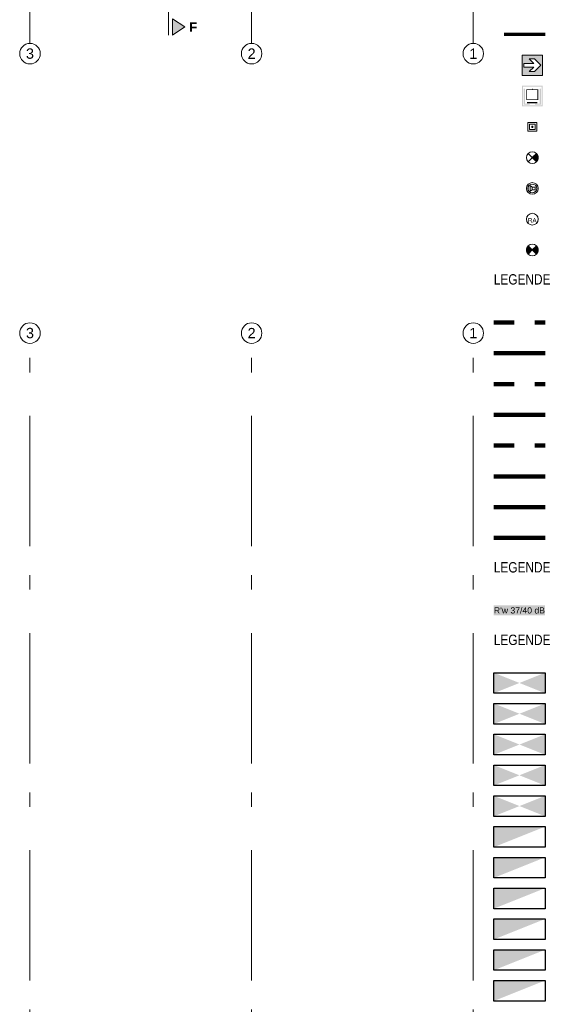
# Model space of a CAD drawing. Header units: metres. Extents: x -45 to 152, y -127 to 99.
# Tile 4 of 256: x -11 to 2, y -50 to -26. Entities that reach past the tile are written whole.
import ezdxf

# ---------------------------------------------------------------- set-up
doc = ezdxf.new("R2010")
doc.units = ezdxf.units.M
for name, pattern in [('Achsen 01', [5.2915312, 3.175, -1.0580624, 0.3527044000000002, -0.7057644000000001]), ('gestrichelt - 01', [1.9999999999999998, 0.9999999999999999, -0.9999999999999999]), ('gestrichelt - 05', [0.9999999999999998, 0.4999999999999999, -0.4999999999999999])]:
    doc.linetypes.add(name, pattern=pattern)
for name, color, linetype, lineweight in [('_GRU (2D)', 7, 'Continuous', 9), ('_Legende (2D)', 7, 'Continuous', 9), ('AV1-Akustikvorgaben-Trennwände', 7, 'Continuous', 5), ('AV1-Brandschutzkonzept-Brandschutzkonzept', 7, 'Continuous', 5), ('AV1-Schnitt Achsen', 7, 'Achsen 01', 18), ('Keine', 7, 'Continuous', 9)]:
    doc.layers.add(name, color=color, linetype=linetype, lineweight=lineweight)
for name, color, linetype, lineweight, true_color in [('AV1-Achsen', 1, 'Achsen 01', 18, 0xff0000), ('AV1-Innenwandoberflächen-Akustikabsorber', 7, 'Continuous', 100, 0xc500dd), ('AV1-Innenwandoberflächen-Anstrich auf GK', 3, 'Continuous', 100, 0x00ff00), ('AV1-Innenwandoberflächen-Anstrich auf GK UZ', 3, 'gestrichelt - 05', 100, 0x00ff00), ('AV1-Innenwandoberflächen-Anstrich auf Putz', 7, 'Continuous', 100, 0x008011), ('AV1-Innenwandoberflächen-Anstrich auf Putz UZ', 7, 'gestrichelt - 05', 100, 0x008011), ('AV1-Innenwandoberflächen-Fliesen', 7, 'Continuous', 100, 0x02abea), ('AV1-Innenwandoberflächen-Sichtbeton', 1, 'Continuous', 100, 0xff0000), ('AV1-Innenwandoberflächen-Sichtbeton UZ', 1, 'gestrichelt - 05', 100, 0xff0000)]:
    doc.layers.add(name, color=color, linetype=linetype, lineweight=lineweight, true_color=true_color)
doc.styles.add('Arial', font='arial.ttf')
doc.styles.add('Arial (bold)', font='arialbd.ttf')
doc.styles.add('Arial Narrow', font='ARIALN.TTF')

# ---------------------------------------------------------------- blocks, each defined once
blk = doc.blocks.new('Group-795')
at = {"color": 255, "linetype": 'Continuous', "transparency": 33554687}
blk.add_wipeout([(1.1877588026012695, -26.783193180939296), (1.687971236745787, -26.783193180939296), (1.687971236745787, -27.28340561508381), (1.1877588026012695, -27.28340561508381)], dxfattribs=at).dxf.layer = 'Keine'
at = {"layer": 'Keine', "color": 7, "linetype": 'Continuous', "transparency": 33554687, "flags": 128}
blk.add_lwpolyline([(1.18775880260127, -26.78319318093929), (1.687971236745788, -26.78319318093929), (1.687971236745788, -27.28340561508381), (1.18775880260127, -27.28340561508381)], close=True, dxfattribs=at)
at = {"layer": 'Keine', "color": 106, "linetype": 'Continuous', "true_color": 0x008011, "transparency": 33554687}
blk.add_solid([(1.200264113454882, -27.27090030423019), (1.675465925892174, -27.27090030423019), (1.200264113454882, -26.79569849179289), (1.675465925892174, -26.79569849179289)], dxfattribs=at)
at = {"color": 255, "linetype": 'Continuous', "transparency": 33554687}
blk.add_wipeout([(1.4723796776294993, -27.077318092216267), (1.3618327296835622, -27.187865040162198), (1.488886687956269, -27.187865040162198), (1.6434523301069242, -27.033299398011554), (1.488886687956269, -26.878733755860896), (1.3618327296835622, -26.878733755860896), (1.4723796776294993, -26.989280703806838), (1.232277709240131, -26.989280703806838), (1.232277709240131, -27.077318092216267)], dxfattribs=at).dxf.layer = 'Keine'
at = {"layer": 'Keine', "color": 255, "linetype": 'Continuous', "transparency": 33554687, "flags": 128}
blk.add_lwpolyline([(1.4723796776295, -27.07731809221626), (1.361832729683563, -27.18786504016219), (1.488886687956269, -27.18786504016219), (1.643452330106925, -27.03329939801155), (1.488886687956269, -26.87873375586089), (1.361832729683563, -26.87873375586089), (1.4723796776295, -26.98928070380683), (1.232277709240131, -26.98928070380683), (1.232277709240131, -27.07731809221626)], close=True, dxfattribs=at)
blk = doc.blocks.new('Group-796')
at = {"color": 255, "linetype": 'Continuous', "lineweight": 5, "transparency": 33554687}
blk.add_wipeout([(1.1877588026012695, -27.533193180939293), (1.687971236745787, -27.533193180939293), (1.687971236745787, -28.033405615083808), (1.1877588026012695, -28.033405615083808)], dxfattribs=at).dxf.layer = 'AV1-Brandschutzkonzept-Brandschutzkonzept'
at = {"layer": 'AV1-Brandschutzkonzept-Brandschutzkonzept', "linetype": 'Continuous', "lineweight": 0, "transparency": 33554687}
h = blk.add_hatch(color=25, dxfattribs=at)
h.paths.add_polyline_path([(1.18775880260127, -27.53319318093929), (1.687971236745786, -27.53319318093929), (1.687971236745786, -28.03340561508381), (1.18775880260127, -28.03340561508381)])
h.paths.add_polyline_path([(1.208759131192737, -27.55419350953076), (1.208759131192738, -28.01240528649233), (1.666970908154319, -28.01240528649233), (1.666970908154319, -27.55419350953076)])
for points in [[(1.258535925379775, -27.96886626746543), (1.374943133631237, -27.96886626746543), (1.374943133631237, -27.99038036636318), (1.229257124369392, -27.99038036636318), (1.229257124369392, -27.59953296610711), (1.258535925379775, -27.59953296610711)], [(1.617194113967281, -27.96886626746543), (1.500786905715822, -27.96886626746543), (1.500786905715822, -27.99038036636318), (1.646472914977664, -27.99038036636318), (1.646472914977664, -27.59953296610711), (1.617194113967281, -27.59953296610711)]]:
    blk.add_hatch(color=250, dxfattribs=at).paths.add_polyline_path(points)
h = blk.add_hatch(color=250, dxfattribs=at)
h.paths.add_polyline_path([(1.429861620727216, -27.59953296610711), (1.44586841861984, -27.59953296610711), (1.44586841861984, -27.61588176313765), (1.584669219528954, -27.61588176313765), (1.584669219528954, -27.88227860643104), (1.291060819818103, -27.88227860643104), (1.291060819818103, -27.61588176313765), (1.429861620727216, -27.61588176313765)])
h.paths.add_polyline_path([(1.563708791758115, -27.8659298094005), (1.563708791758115, -27.63223056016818), (1.312021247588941, -27.63223056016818), (1.312021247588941, -27.8659298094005)])
at = {"layer": 'AV1-Brandschutzkonzept-Brandschutzkonzept', "color": 250, "linetype": 'Continuous', "transparency": 33554687}
blk.add_solid([(1.312021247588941, -27.95746300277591), (1.563708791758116, -27.95746300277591), (1.312021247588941, -27.92734010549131), (1.563708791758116, -27.92734010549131)], dxfattribs=at)
blk = doc.blocks.new('Group-797')
at = {"color": 255}
blk.add_wipeout([(1.330676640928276, -28.640487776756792), (1.5450533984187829, -28.640487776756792), (1.5450533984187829, -28.426111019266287), (1.330676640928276, -28.426111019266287)], dxfattribs=at).dxf.layer = 'AV1-Brandschutzkonzept-Brandschutzkonzept'
at = {"layer": 'AV1-Brandschutzkonzept-Brandschutzkonzept', "color": 1, "true_color": 0xff0000, "flags": 128}
blk.add_lwpolyline([(1.330676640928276, -28.6404877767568), (1.545053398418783, -28.6404877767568), (1.545053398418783, -28.4261110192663), (1.330676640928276, -28.4261110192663)], close=True, dxfattribs=at)
at = {"color": 255}
blk.add_wipeout([(1.370872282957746, -28.600292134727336), (1.5048577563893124, -28.600292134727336), (1.5048577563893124, -28.46630666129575), (1.370872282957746, -28.46630666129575)], dxfattribs=at).dxf.layer = 'AV1-Brandschutzkonzept-Brandschutzkonzept'
at = {"layer": 'AV1-Brandschutzkonzept-Brandschutzkonzept', "color": 1, "true_color": 0xff0000, "flags": 128}
blk.add_lwpolyline([(1.370872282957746, -28.60029213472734), (1.504857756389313, -28.60029213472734), (1.504857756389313, -28.46630666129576), (1.370872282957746, -28.46630666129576)], close=True, dxfattribs=at)
at = {"color": 255, "lineweight": 5}
blk.add_wipeout([(1.4228586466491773, -28.533299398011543), (1.4231469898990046, -28.53622699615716), (1.4240009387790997, -28.539042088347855), (1.4253876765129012, -28.54163649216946), (1.4272539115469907, -28.543910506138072), (1.4295279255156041, -28.545776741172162), (1.4321223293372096, -28.547163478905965), (1.4349374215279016, -28.54801742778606), (1.4378650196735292, -28.548305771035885), (1.440792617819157, -28.54801742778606), (1.4436077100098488, -28.547163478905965), (1.4462021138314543, -28.545776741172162), (1.4484761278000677, -28.543910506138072), (1.4503423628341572, -28.54163649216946), (1.4517291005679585, -28.539042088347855), (1.4525830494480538, -28.53622699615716), (1.452871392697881, -28.533299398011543), (1.4525830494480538, -28.53037179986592), (1.4517291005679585, -28.527556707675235), (1.4503423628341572, -28.524962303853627), (1.4484761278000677, -28.522688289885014), (1.4462021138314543, -28.520822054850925), (1.4436077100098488, -28.51943531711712), (1.440792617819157, -28.518581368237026), (1.4378650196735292, -28.5182930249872), (1.4349374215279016, -28.518581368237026), (1.4321223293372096, -28.51943531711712), (1.4295279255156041, -28.520822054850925), (1.4272539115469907, -28.522688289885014), (1.4253876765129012, -28.524962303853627), (1.4240009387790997, -28.527556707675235), (1.4231469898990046, -28.53037179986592)], dxfattribs=at).dxf.layer = 'AV1-Brandschutzkonzept-Brandschutzkonzept'
at = {"layer": 'AV1-Brandschutzkonzept-Brandschutzkonzept', "color": 1, "lineweight": 5, "true_color": 0xff0000, "flags": 128}
blk.add_lwpolyline([(1.422858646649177, -28.53329939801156, 0.4142135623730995), (1.437865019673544, -28.54830577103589, 0.414213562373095), (1.45287139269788, -28.53329939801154, 0.4142135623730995), (1.437865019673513, -28.51829302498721, 0.414213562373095)], format="xyb", close=True, dxfattribs=at)
blk = doc.blocks.new('Group-798')
at = {"color": 255, "linetype": 'Continuous', "lineweight": 9, "transparency": 33554687}
blk.add_wipeout([(1.5807221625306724, -29.283299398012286), (1.5388802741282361, -29.384314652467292), (1.4378650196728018, -29.426156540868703), (1.3368497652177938, -29.384314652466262), (1.2950078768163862, -29.283299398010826), (1.3368497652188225, -29.182284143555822), (1.4378650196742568, -29.14044225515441), (1.5388802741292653, -29.182284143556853)], dxfattribs=at).dxf.layer = 'AV1-Brandschutzkonzept-Brandschutzkonzept'
at = {"layer": 'AV1-Brandschutzkonzept-Brandschutzkonzept', "linetype": 'Continuous', "lineweight": 0, "transparency": 33554687}
h = blk.add_hatch(color=92, dxfattribs=at)
edge = h.paths.add_edge_path()
edge.add_line((1.43786501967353, -29.28329939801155), (1.538880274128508, -29.38431465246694))
edge.add_arc((1.437865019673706, -29.28329939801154), 0.1428571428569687, 314.9999999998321, 405.0000000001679)
edge.add_line((1.538880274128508, -29.18228414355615), (1.43786501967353, -29.28329939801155))
at = {"layer": 'AV1-Brandschutzkonzept-Brandschutzkonzept', "color": 92, "linetype": 'Continuous', "lineweight": 9, "transparency": 33554687}
for p, q in [((1.336849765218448, -29.38431465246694), (1.538880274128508, -29.18228414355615)), ((1.538880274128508, -29.38431465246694), (1.336849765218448, -29.18228414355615))]:
    blk.add_line(p, q, dxfattribs=at)
at = {"layer": 'AV1-Brandschutzkonzept-Brandschutzkonzept', "color": 92, "linetype": 'Continuous', "lineweight": 9, "transparency": 33554687, "flags": 128}
blk.add_lwpolyline([(1.43786501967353, -29.28329939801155), (1.538880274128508, -29.38431465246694, 0.4142135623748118), (1.538880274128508, -29.18228414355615)], format="xyb", close=True, dxfattribs=at)
at = {"layer": 'AV1-Brandschutzkonzept-Brandschutzkonzept', "color": 92, "linetype": 'Continuous', "lineweight": 9, "transparency": 33554687}
blk.add_circle((1.43786501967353, -29.28329939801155), 0.1428571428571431, dxfattribs=at)
blk = doc.blocks.new('Group-799')
at = {"color": 255, "linetype": 'Continuous', "lineweight": 9, "transparency": 33554687}
blk.add_wipeout([(1.5807221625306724, -30.03329939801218), (1.5388802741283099, -30.134314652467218), (1.437865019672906, -30.176156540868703), (1.336849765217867, -30.13431465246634), (1.2950078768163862, -30.033299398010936), (1.3368497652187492, -29.93228414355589), (1.4378650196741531, -29.89044225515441), (1.5388802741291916, -29.93228414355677)], dxfattribs=at).dxf.layer = 'AV1-Brandschutzkonzept-Brandschutzkonzept'
at = {"layer": 'AV1-Brandschutzkonzept-Brandschutzkonzept', "color": 1, "linetype": 'Continuous', "lineweight": 9, "true_color": 0xff0000, "transparency": 33554687}
blk.add_circle((1.43786501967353, -30.03329939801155), 0.1428571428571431, dxfattribs=at)
at = {"color": 255, "linetype": 'Continuous', "lineweight": 9, "transparency": 33554687}
blk.add_wipeout([(1.5410583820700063, -30.004477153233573), (1.5312141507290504, -30.085887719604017), (1.4666872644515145, -30.136492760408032), (1.3852766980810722, -30.12664852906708), (1.3346716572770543, -30.062121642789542), (1.34451588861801, -29.980711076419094), (1.409042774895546, -29.93010603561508), (1.490453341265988, -29.93995026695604)], dxfattribs=at).dxf.layer = 'AV1-Brandschutzkonzept-Brandschutzkonzept'
at = {"layer": 'AV1-Brandschutzkonzept-Brandschutzkonzept', "color": 1, "linetype": 'Continuous', "lineweight": 9, "true_color": 0xff0000, "transparency": 33554687}
blk.add_circle((1.43786501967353, -30.03329939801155), 0.1071428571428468, dxfattribs=at)
at = {"color": 255, "linetype": 'Continuous', "lineweight": 9, "transparency": 33554687}
blk.add_wipeout([(1.437865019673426, -29.999215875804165), (1.5060320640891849, -29.999215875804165), (1.5060320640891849, -30.06738292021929), (1.437865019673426, -30.06738292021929)], dxfattribs=at).dxf.layer = 'AV1-Brandschutzkonzept-Brandschutzkonzept'
at = {"layer": 'AV1-Brandschutzkonzept-Brandschutzkonzept', "color": 1, "linetype": 'Continuous', "lineweight": 9, "true_color": 0xff0000, "transparency": 33554687, "flags": 128}
blk.add_lwpolyline([(1.437865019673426, -29.99921587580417), (1.506032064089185, -29.99921587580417), (1.506032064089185, -30.06738292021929), (1.437865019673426, -30.06738292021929)], close=True, dxfattribs=at)
at = {"color": 255, "linetype": 'Continuous', "lineweight": 9, "transparency": 33554687}
blk.add_wipeout([(1.437865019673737, -29.999215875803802), (1.3867397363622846, -29.965132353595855), (1.386739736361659, -30.101466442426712), (1.437865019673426, -30.06738292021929)], dxfattribs=at).dxf.layer = 'AV1-Brandschutzkonzept-Brandschutzkonzept'
at = {"layer": 'AV1-Brandschutzkonzept-Brandschutzkonzept', "color": 1, "linetype": 'Continuous', "lineweight": 9, "true_color": 0xff0000, "transparency": 33554687, "flags": 128}
blk.add_lwpolyline([(1.437865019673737, -29.99921587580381), (1.386739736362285, -29.96513235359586), (1.386739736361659, -30.10146644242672), (1.437865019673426, -30.06738292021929)], close=True, dxfattribs=at)
blk = doc.blocks.new('Group-800')
at = {"layer": 'AV1-Brandschutzkonzept-Brandschutzkonzept', "color": 7}
blk.add_blockref('Group-799', (0, 0), dxfattribs=at)
blk = doc.blocks.new('Group-801')
at = {"color": 255, "linetype": 'Continuous', "lineweight": 9, "transparency": 33554687}
blk.add_wipeout([(1.5807221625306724, -30.78329939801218), (1.5388802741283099, -30.884314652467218), (1.437865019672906, -30.926156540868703), (1.336849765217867, -30.88431465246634), (1.2950078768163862, -30.783299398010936), (1.3368497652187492, -30.682284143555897), (1.4378650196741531, -30.64044225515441), (1.5388802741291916, -30.682284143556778)], dxfattribs=at).dxf.layer = 'AV1-Brandschutzkonzept-Brandschutzkonzept'
at = {"layer": 'AV1-Brandschutzkonzept-Brandschutzkonzept', "color": 1, "linetype": 'Continuous', "lineweight": 9, "true_color": 0xff0000, "transparency": 33554687}
blk.add_circle((1.43786501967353, -30.78329939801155), 0.1428571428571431, dxfattribs=at)
at = {"layer": 'AV1-Brandschutzkonzept-Brandschutzkonzept', "insert": (1.43786501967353, -30.86523298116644), "char_height": 0.1080004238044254, "attachment_point": 8, "line_spacing_factor": 0.9681279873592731, "style": 'Arial'}
blk.add_mtext('RA', dxfattribs=at)
blk = doc.blocks.new('Group-802')
at = {"layer": 'AV1-Brandschutzkonzept-Brandschutzkonzept', "color": 7}
blk.add_blockref('Group-801', (0, 0), dxfattribs=at)
blk = doc.blocks.new('Group-803')
at = {"color": 255, "linetype": 'Continuous', "lineweight": 9, "transparency": 33554687}
blk.add_wipeout([(1.580722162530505, -31.533299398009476), (1.5388802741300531, -31.634314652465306), (1.4378650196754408, -31.6761565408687), (1.3368497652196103, -31.634314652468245), (1.2950078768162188, -31.533299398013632), (1.3368497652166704, -31.4322841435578), (1.437865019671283, -31.390442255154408), (1.538880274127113, -31.432284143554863)], dxfattribs=at).dxf.layer = 'AV1-Brandschutzkonzept-Brandschutzkonzept'
at = {"layer": 'AV1-Brandschutzkonzept-Brandschutzkonzept', "linetype": 'Continuous', "lineweight": 0, "true_color": 0xff0000, "transparency": 33554687}
h = blk.add_hatch(color=1, dxfattribs=at)
edge = h.paths.add_edge_path()
edge.add_line((1.437865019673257, -31.53329939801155), (1.336849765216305, -31.63431465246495))
edge.add_arc((1.437865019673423, -31.53329939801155), 0.1428571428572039, 134.9999999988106, 224.9999999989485, ccw=False)
edge.add_line((1.336849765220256, -31.43228414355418), (1.437865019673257, -31.53329939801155))
h = blk.add_hatch(color=1, dxfattribs=at)
edge = h.paths.add_edge_path()
edge.add_line((1.437865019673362, -31.53329939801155), (1.53888027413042, -31.63431465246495))
edge.add_arc((1.437865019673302, -31.53329939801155), 0.1428571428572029, 315.0000000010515, 405.0000000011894)
edge.add_line((1.538880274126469, -31.43228414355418), (1.437865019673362, -31.53329939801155))
at = {"layer": 'AV1-Brandschutzkonzept-Brandschutzkonzept', "color": 1, "linetype": 'Continuous', "lineweight": 9, "true_color": 0xff0000, "transparency": 33554687, "flags": 128}
for points in [[(1.437865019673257, -31.53329939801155), (1.336849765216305, -31.63431465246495, -0.4142135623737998), (1.336849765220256, -31.43228414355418)], [(1.437865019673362, -31.53329939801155), (1.53888027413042, -31.63431465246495, 0.4142135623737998), (1.538880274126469, -31.43228414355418)]]:
    blk.add_lwpolyline(points, format="xyb", close=True, dxfattribs=at)
at = {"layer": 'AV1-Brandschutzkonzept-Brandschutzkonzept', "color": 1, "linetype": 'Continuous', "lineweight": 9, "true_color": 0xff0000, "transparency": 33554687}
blk.add_circle((1.437865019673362, -31.53329939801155), 0.1428571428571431, dxfattribs=at)
blk = doc.blocks.new('Group-804')
at = {"layer": 'Keine', "color": 212, "linetype": 'Continuous'}
for points in [[(0.5003650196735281, -42.33342203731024), (1.125365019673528, -42.08342203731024), (0.5003650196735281, -41.83342203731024)], [(1.125365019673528, -42.08342203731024), (1.750365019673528, -41.83342203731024), (1.750365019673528, -42.33342203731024)]]:
    blk.add_solid(points, dxfattribs=at)
blk = doc.blocks.new('Group-805')
at = {"layer": 'Keine', "color": 212, "linetype": 'Continuous'}
blk.add_solid([(0.5003650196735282, -46.08342203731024), (1.750365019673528, -45.58342203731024), (0.5003650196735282, -45.58342203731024)], dxfattribs=at)
blk = doc.blocks.new('Group-836')
at = {"layer": 'Keine', "color": 15, "linetype": 'Continuous'}
for points in [[(0.5003650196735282, -43.08342203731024), (1.125365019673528, -42.83342203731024), (0.5003650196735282, -42.58342203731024)], [(1.125365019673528, -42.83342203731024), (1.750365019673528, -42.58342203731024), (1.750365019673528, -43.08342203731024)]]:
    blk.add_solid(points, dxfattribs=at)
blk = doc.blocks.new('Group-837')
at = {"layer": 'Keine', "color": 85, "linetype": 'Continuous'}
for points in [[(0.5003650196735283, -43.83342203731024), (1.125365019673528, -43.58342203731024), (0.5003650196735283, -43.33342203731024)], [(1.125365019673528, -43.58342203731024), (1.750365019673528, -43.33342203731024), (1.750365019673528, -43.83342203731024)]]:
    blk.add_solid(points, dxfattribs=at)
blk = doc.blocks.new('Group-838')
at = {"layer": 'Keine', "color": 165, "linetype": 'Continuous'}
for points in [[(0.5003650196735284, -44.58342203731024), (1.125365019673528, -44.33342203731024), (0.5003650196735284, -44.08342203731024)], [(1.125365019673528, -44.33342203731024), (1.750365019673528, -44.08342203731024), (1.750365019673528, -44.58342203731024)]]:
    blk.add_solid(points, dxfattribs=at)
blk = doc.blocks.new('Group-839')
at = {"layer": 'Keine', "color": 15, "linetype": 'Continuous'}
blk.add_solid([(0.5003650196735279, -46.83342203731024), (1.750365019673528, -46.33342203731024), (0.5003650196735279, -46.33342203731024)], dxfattribs=at)
blk = doc.blocks.new('Group-840')
at = {"layer": 'Keine', "color": 85, "linetype": 'Continuous'}
blk.add_solid([(0.5003650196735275, -47.58342203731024), (1.750365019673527, -47.08342203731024), (0.5003650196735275, -47.08342203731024)], dxfattribs=at)
blk = doc.blocks.new('Group-841')
at = {"layer": 'Keine', "color": 165, "linetype": 'Continuous'}
blk.add_solid([(0.5003650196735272, -48.33342203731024), (1.750365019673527, -47.83342203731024), (0.5003650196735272, -47.83342203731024)], dxfattribs=at)
blk = doc.blocks.new('Group-842')
at = {"layer": 'Keine', "color": 7, "linetype": 'Continuous'}
for points in [[(0.5003650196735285, -45.33342203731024), (1.125365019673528, -45.08342203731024), (0.5003650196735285, -44.83342203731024)], [(1.125365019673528, -45.08342203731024), (1.750365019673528, -44.83342203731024), (1.750365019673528, -45.33342203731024)]]:
    blk.add_solid(points, dxfattribs=at)
blk = doc.blocks.new('Group-843')
at = {"layer": 'Keine', "color": 7, "linetype": 'Continuous'}
blk.add_solid([(0.5003650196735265, -49.83342203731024), (1.750365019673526, -49.33342203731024), (0.5003650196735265, -49.33342203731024)], dxfattribs=at)
blk = doc.blocks.new('Group-844')
at = {"layer": 'Keine', "color": 143, "linetype": 'Continuous'}
blk.add_solid([(0.5003650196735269, -49.08342203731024), (1.750365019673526, -48.58342203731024), (0.5003650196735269, -48.58342203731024)], dxfattribs=at)
blk = doc.blocks.new('Legende (2D)')
at = {"layer": 'AV1-Akustikvorgaben-Trennwände', "color": 7}
blk.add_solid([(0.4998077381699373, -40.437841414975), (1.750365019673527, -40.437841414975), (0.4998077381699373, -40.19558756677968), (1.750365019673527, -40.19558756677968)], dxfattribs=at)
blk.add_solid([(0.4998077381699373, -40.437841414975), (1.750365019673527, -40.437841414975), (0.4998077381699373, -40.19558756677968), (1.750365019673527, -40.19558756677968)], dxfattribs=at)
at = {"layer": 'AV1-Innenwandoberflächen-Akustikabsorber'}
blk.add_line((0.5003650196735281, -38.55000694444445), (1.750365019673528, -38.55000694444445), dxfattribs=at)
at = {"layer": 'AV1-Innenwandoberflächen-Anstrich auf GK'}
blk.add_line((0.5003650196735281, -37.05000694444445), (1.750365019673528, -37.05000694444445), dxfattribs=at)
at = {"layer": 'AV1-Innenwandoberflächen-Anstrich auf GK UZ'}
blk.add_line((0.5003650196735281, -36.30000694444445), (1.750365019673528, -36.30000694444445), dxfattribs=at)
at = {"layer": 'AV1-Innenwandoberflächen-Anstrich auf Putz'}
blk.add_line((0.5003650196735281, -35.55000694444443), (1.750365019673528, -35.55000694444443), dxfattribs=at)
at = {"layer": 'AV1-Innenwandoberflächen-Anstrich auf Putz UZ'}
blk.add_line((0.5003650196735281, -34.80000694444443), (1.750365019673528, -34.80000694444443), dxfattribs=at)
at = {"layer": 'AV1-Innenwandoberflächen-Fliesen'}
blk.add_line((0.5003650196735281, -37.80000694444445), (1.750365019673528, -37.80000694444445), dxfattribs=at)
at = {"layer": 'AV1-Innenwandoberflächen-Sichtbeton'}
blk.add_line((0.5003650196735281, -34.05000694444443), (1.750365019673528, -34.05000694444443), dxfattribs=at)
at = {"layer": 'AV1-Innenwandoberflächen-Sichtbeton UZ'}
blk.add_line((0.5003650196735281, -33.30000694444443), (1.750365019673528, -33.30000694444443), dxfattribs=at)
at = {"layer": 'Keine', "color": 40, "linetype": 'gestrichelt - 01', "lineweight": 70, "true_color": 0xffc000, "transparency": 33554687}
blk.add_line((1.750365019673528, -26.28329939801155), (0.5003650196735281, -26.28329939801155), dxfattribs=at)
at = {"layer": 'AV1-Brandschutzkonzept-Brandschutzkonzept', "color": 7, "transparency": 33554687}
for name in ['Group-797', 'Group-798', 'Group-800', 'Group-802', 'Group-803']:
    blk.add_blockref(name, (0, 0), dxfattribs=at)
at = {"layer": 'Keine', "color": 7, "transparency": 33554687}
for name in ['Group-795', 'Group-796']:
    blk.add_blockref(name, (0, 0), dxfattribs=at)
at = {"layer": 'AV1-Akustikvorgaben-Trennwände', "insert": (1.125086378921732, -40.31671449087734), "char_height": 0.1505857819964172, "attachment_point": 5, "line_spacing_factor": 0.9695403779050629, "style": 'Arial'}
blk.add_mtext("R'w 37/40 dB", dxfattribs=at)
at = {"layer": 'Keine', "color": 7, "transparency": 33554687, "char_height": 0.2521809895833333, "attachment_point": 1, "line_spacing_factor": 0.9665942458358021, "style": 'Arial Narrow'}
for insert in [(0.5003650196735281, -32.12308706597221), (0.5003650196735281, -39.13979461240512), (0.5003650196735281, -40.90650215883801)]:
    blk.add_mtext('LEGENDE', dxfattribs=dict(at, insert=insert))
at = {"color": 255, "linetype": 'Continuous', "lineweight": 25, "transparency": 33554687}
for points in [[(0.5003650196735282, -41.83342203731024), (1.750365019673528, -41.83342203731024), (1.750365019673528, -42.33342203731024), (0.5003650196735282, -42.33342203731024)], [(0.5003650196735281, -42.58342203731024), (1.750365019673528, -42.58342203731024), (1.750365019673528, -43.08342203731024), (0.5003650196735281, -43.08342203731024)], [(0.5003650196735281, -43.33342203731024), (1.750365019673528, -43.33342203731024), (1.750365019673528, -43.83342203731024), (0.5003650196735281, -43.83342203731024)], [(0.5003650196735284, -44.08342203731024), (1.7503650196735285, -44.08342203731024), (1.7503650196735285, -44.58342203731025), (0.5003650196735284, -44.58342203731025)], [(0.5003650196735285, -44.83342203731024), (1.7503650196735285, -44.83342203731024), (1.7503650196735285, -45.33342203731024), (0.5003650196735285, -45.33342203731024)], [(0.5003650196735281, -45.58342203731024), (1.750365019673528, -45.58342203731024), (1.750365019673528, -46.08342203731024), (0.5003650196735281, -46.08342203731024)], [(0.5003650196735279, -46.33342203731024), (1.7503650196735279, -46.33342203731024), (1.7503650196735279, -46.83342203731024), (0.5003650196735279, -46.83342203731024)], [(0.5003650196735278, -47.08342203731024), (1.7503650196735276, -47.08342203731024), (1.7503650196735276, -47.58342203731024), (0.5003650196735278, -47.58342203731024)], [(0.5003650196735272, -47.833422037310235), (1.7503650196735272, -47.833422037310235), (1.7503650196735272, -48.33342203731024), (0.5003650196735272, -48.33342203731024)], [(0.5003650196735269, -48.58342203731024), (1.7503650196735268, -48.58342203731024), (1.7503650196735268, -49.08342203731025), (0.5003650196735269, -49.08342203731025)], [(0.5003650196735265, -49.33342203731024), (1.7503650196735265, -49.33342203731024), (1.7503650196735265, -49.83342203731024), (0.5003650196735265, -49.83342203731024)]]:
    blk.add_wipeout(points, dxfattribs=at).dxf.layer = 'Keine'
at = {"layer": 'Keine', "color": 212, "linetype": 'Continuous', "lineweight": 25, "transparency": 33554687, "flags": 128}
for points in [[(0.5003650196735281, -41.83342203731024), (1.750365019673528, -41.83342203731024), (1.750365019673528, -42.33342203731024), (0.5003650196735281, -42.33342203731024)], [(0.5003650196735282, -45.58342203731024), (1.750365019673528, -45.58342203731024), (1.750365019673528, -46.08342203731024), (0.5003650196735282, -46.08342203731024)]]:
    blk.add_lwpolyline(points, close=True, dxfattribs=at)
at = {"layer": 'Keine', "color": 15, "linetype": 'Continuous', "lineweight": 25, "transparency": 33554687, "flags": 128}
for points in [[(0.5003650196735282, -42.58342203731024), (1.750365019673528, -42.58342203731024), (1.750365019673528, -43.08342203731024), (0.5003650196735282, -43.08342203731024)], [(0.5003650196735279, -46.33342203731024), (1.750365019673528, -46.33342203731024), (1.750365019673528, -46.83342203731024), (0.5003650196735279, -46.83342203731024)]]:
    blk.add_lwpolyline(points, close=True, dxfattribs=at)
at = {"layer": 'Keine', "color": 85, "linetype": 'Continuous', "lineweight": 25, "transparency": 33554687, "flags": 128}
for points in [[(0.5003650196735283, -43.33342203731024), (1.750365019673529, -43.33342203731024), (1.750365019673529, -43.83342203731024), (0.5003650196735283, -43.83342203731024)], [(0.5003650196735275, -47.08342203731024), (1.750365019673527, -47.08342203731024), (1.750365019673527, -47.58342203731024), (0.5003650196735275, -47.58342203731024)]]:
    blk.add_lwpolyline(points, close=True, dxfattribs=at)
at = {"layer": 'Keine', "color": 165, "linetype": 'Continuous', "lineweight": 25, "transparency": 33554687, "flags": 128}
for points in [[(0.5003650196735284, -44.08342203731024), (1.750365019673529, -44.08342203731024), (1.750365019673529, -44.58342203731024), (0.5003650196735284, -44.58342203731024)], [(0.5003650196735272, -47.83342203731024), (1.750365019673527, -47.83342203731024), (1.750365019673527, -48.33342203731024), (0.5003650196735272, -48.33342203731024)]]:
    blk.add_lwpolyline(points, close=True, dxfattribs=at)
at = {"layer": 'Keine', "color": 7, "linetype": 'Continuous', "lineweight": 25, "transparency": 33554687, "flags": 128}
for points in [[(0.5003650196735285, -44.83342203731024), (1.750365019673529, -44.83342203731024), (1.750365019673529, -45.33342203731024), (0.5003650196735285, -45.33342203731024)], [(0.5003650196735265, -49.33342203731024), (1.750365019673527, -49.33342203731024), (1.750365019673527, -49.83342203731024), (0.5003650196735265, -49.83342203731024)]]:
    blk.add_lwpolyline(points, close=True, dxfattribs=at)
at = {"layer": 'Keine', "color": 143, "linetype": 'Continuous', "lineweight": 25, "transparency": 33554687, "flags": 128}
blk.add_lwpolyline([(0.5003650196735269, -48.58342203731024), (1.750365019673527, -48.58342203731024), (1.750365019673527, -49.08342203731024), (0.5003650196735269, -49.08342203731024)], close=True, dxfattribs=at)
at = {"layer": 'Keine', "color": 7}
for name in ['Group-804', 'Group-805', 'Group-839', 'Group-840', 'Group-841', 'Group-844', 'Group-843']:
    blk.add_blockref(name, (0, 0), dxfattribs=at)
at = {"layer": 'Keine', "color": 15}
blk.add_blockref('Group-836', (0, 0), dxfattribs=at)
at = {"layer": 'Keine', "color": 85}
blk.add_blockref('Group-837', (0, 0), dxfattribs=at)
at = {"layer": 'Keine', "color": 165}
for name in ['Group-838', 'Group-842']:
    blk.add_blockref(name, (0, 0), dxfattribs=at)
blk = doc.blocks.new('Group-721')
at = {"layer": 'AV1-Achsen'}
blk.add_line((-7.275957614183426e-15, -65.20889486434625), (-7.275957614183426e-15, -33.80889486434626), dxfattribs=at)
at = {"layer": 'AV1-Achsen', "linetype": 'Continuous'}
blk.add_circle((-7.275957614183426e-15, -33.55889486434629), 0.2499999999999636, dxfattribs=at)
at = {"layer": 'AV1-Achsen', "insert": (-7.275957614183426e-15, -33.55889486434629), "char_height": 0.2521809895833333, "attachment_point": 5, "line_spacing_factor": 0.9691223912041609, "style": 'Arial'}
blk.add_mtext('1', dxfattribs=at)
blk = doc.blocks.new('Group-722')
at = {"layer": 'AV1-Achsen'}
blk.add_line((-5.400000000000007, -65.20889486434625), (-5.400000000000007, -33.80889486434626), dxfattribs=at)
at = {"layer": 'AV1-Achsen', "linetype": 'Continuous'}
blk.add_circle((-5.400000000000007, -33.55889486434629), 0.2499999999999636, dxfattribs=at)
at = {"layer": 'AV1-Achsen', "insert": (-5.400000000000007, -33.55889486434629), "char_height": 0.2521809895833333, "attachment_point": 5, "line_spacing_factor": 0.9691223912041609, "style": 'Arial'}
blk.add_mtext('2', dxfattribs=at)
blk = doc.blocks.new('Group-723')
at = {"layer": 'AV1-Achsen'}
blk.add_line((-10.80000000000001, -65.20889486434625), (-10.80000000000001, -33.80889486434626), dxfattribs=at)
at = {"layer": 'AV1-Achsen', "linetype": 'Continuous'}
blk.add_circle((-10.80000000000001, -33.55889486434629), 0.2499999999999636, dxfattribs=at)
at = {"layer": 'AV1-Achsen', "insert": (-10.80000000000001, -33.55889486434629), "char_height": 0.2521809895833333, "attachment_point": 5, "line_spacing_factor": 0.9691223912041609, "style": 'Arial'}
blk.add_mtext('3', dxfattribs=at)
blk = doc.blocks.new('Group-729')
at = {"layer": 'AV1-Achsen'}
blk.add_line((-7.275957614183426e-15, -26.5), (-7.275957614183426e-15, 4.9), dxfattribs=at)
at = {"layer": 'AV1-Achsen', "linetype": 'Continuous'}
blk.add_circle((-7.275957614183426e-15, -26.75), 0.25, dxfattribs=at)
at = {"layer": 'AV1-Achsen', "insert": (-7.275957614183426e-15, -26.75), "char_height": 0.2521809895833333, "attachment_point": 5, "line_spacing_factor": 0.9691223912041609, "style": 'Arial'}
blk.add_mtext('1', dxfattribs=at)
blk = doc.blocks.new('Group-730')
at = {"layer": 'AV1-Achsen'}
blk.add_line((-5.400000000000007, -26.5), (-5.400000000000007, 4.9), dxfattribs=at)
at = {"layer": 'AV1-Achsen', "linetype": 'Continuous'}
blk.add_circle((-5.400000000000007, -26.75), 0.25, dxfattribs=at)
at = {"layer": 'AV1-Achsen', "insert": (-5.400000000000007, -26.75), "char_height": 0.2521809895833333, "attachment_point": 5, "line_spacing_factor": 0.9691223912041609, "style": 'Arial'}
blk.add_mtext('2', dxfattribs=at)
blk = doc.blocks.new('Group-731')
at = {"layer": 'AV1-Achsen'}
blk.add_line((-10.80000000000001, -26.5), (-10.80000000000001, 4.9), dxfattribs=at)
at = {"layer": 'AV1-Achsen', "linetype": 'Continuous'}
blk.add_circle((-10.80000000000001, -26.75), 0.25, dxfattribs=at)
at = {"layer": 'AV1-Achsen', "insert": (-10.80000000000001, -26.75), "char_height": 0.2521809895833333, "attachment_point": 5, "line_spacing_factor": 0.9691223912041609, "style": 'Arial'}
blk.add_mtext('3', dxfattribs=at)
blk = doc.blocks.new('Group-747')
at = {"layer": 'AV1-Schnitt Achsen', "linetype": 'Continuous', "lineweight": 0}
blk.add_hatch(color=7, dxfattribs=at).paths.add_polyline_path([(-7.325000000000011, -25.9), (-7.325000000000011, -26.3), (-7.025000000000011, -26.1)])
at = {"layer": 'AV1-Schnitt Achsen'}
blk.add_line((-7.425000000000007, -26.3), (-7.425000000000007, 4.7), dxfattribs=at)
at = {"layer": 'AV1-Schnitt Achsen', "linetype": 'Continuous', "flags": 128}
blk.add_lwpolyline([(-7.325000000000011, -25.9), (-7.325000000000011, -26.3), (-7.025000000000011, -26.1)], close=True, dxfattribs=at)
at = {"layer": 'AV1-Schnitt Achsen', "insert": (-6.724708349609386, -26.1), "char_height": 0.226962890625, "attachment_point": 6, "line_spacing_factor": 0.9691223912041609, "style": 'Arial (bold)'}
blk.add_mtext('F', dxfattribs=at)
blk = doc.blocks.new('GRU (2D)')
at = {"layer": 'AV1-Achsen', "color": 7}
for name in ['Group-731', 'Group-730', 'Group-729', 'Group-723', 'Group-722', 'Group-721']:
    blk.add_blockref(name, (0, 0), dxfattribs=at)
at = {"layer": 'AV1-Schnitt Achsen', "color": 7}
blk.add_blockref('Group-747', (0, 0), dxfattribs=at)

msp = doc.modelspace()

# ---------------------------------------------------------------- block references
at = {"layer": '_Legende (2D)'}
msp.add_blockref('Legende (2D)', (0, 0), dxfattribs=at)

# ---------------------------------------------------------------- next in the draw order: block references
at = {"layer": '_GRU (2D)'}
msp.add_blockref('GRU (2D)', (0, 0), dxfattribs=at)

doc.saveas('drawing.dxf')
